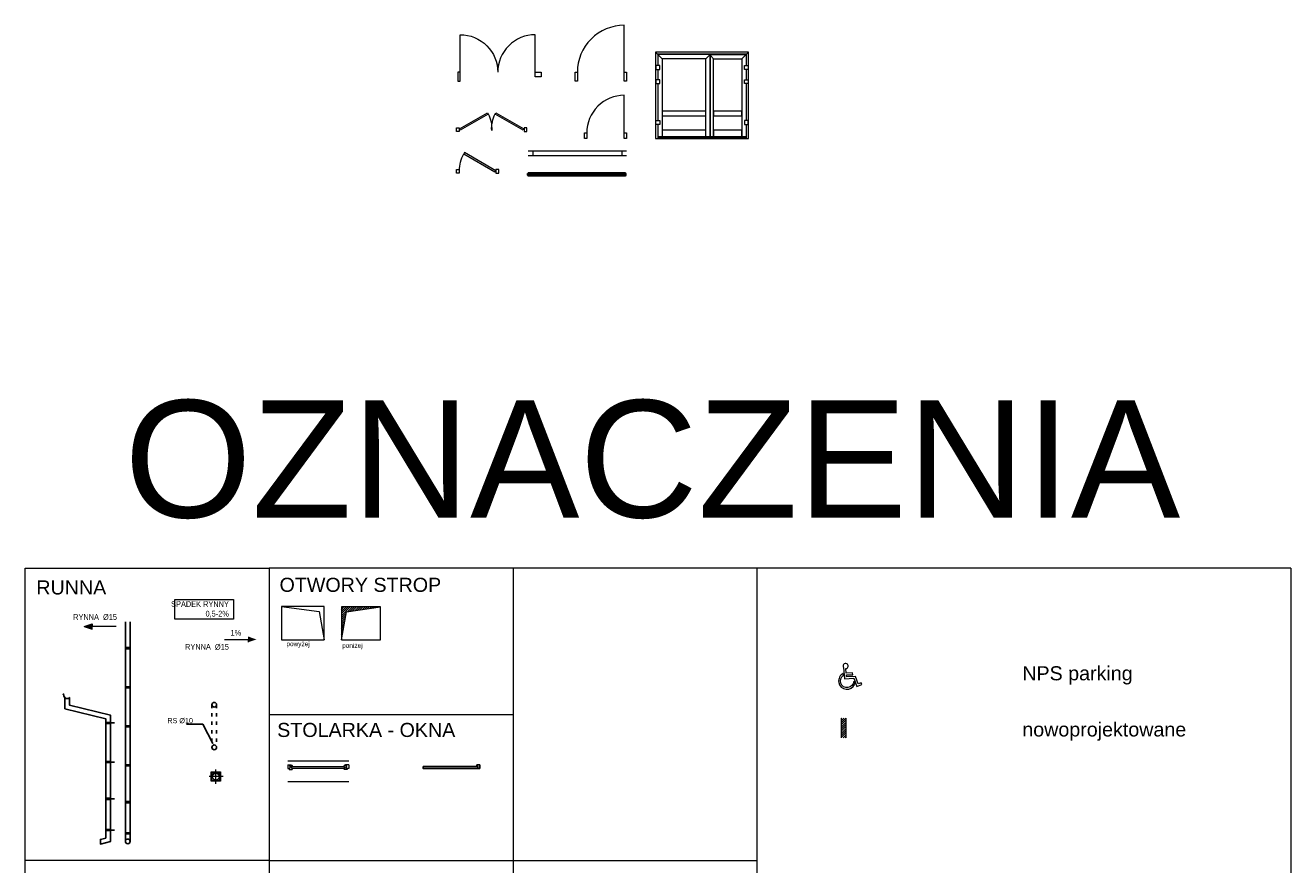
# Model space of a CAD drawing. Header units: millimetres. Extents: x -2720 to 125583, y -8970 to 34912.
# Tile 8 of 105: x -502 to 2195, y -223 to 1566. Entities that reach past the tile are written whole.
import ezdxf
from ezdxf import colors
from ezdxf.entities.mleader import LeaderData, LeaderLine
from ezdxf.math import Vec2, Vec3

# ---------------------------------------------------------------- set-up
doc = ezdxf.new("R2010")
doc.units = ezdxf.units.MM
for name, pattern in [('ACAD_ISO03W100', [30, 12, -18]), ('DASHED', [19.05, 12.7, -6.35]), ('HIDDEN', [1.905, 1.27, -0.635])]:
    doc.linetypes.add(name, pattern=pattern)
for name, color, linetype, lineweight in [('A_OPISY', 40, 'Continuous', 9), ('A_STOLARKA DRZWIOWA', 30, 'Continuous', 15), ('A_WIDOK', 141, 'Continuous', 13)]:
    doc.layers.add(name, color=color, linetype=linetype, lineweight=lineweight)
doc.layers.add('A_RYNNY', color=71, linetype='Continuous')
doc.layers.add('A_WIDOK 2PLAN', color=7, linetype='Continuous', lineweight=9, true_color=0x666666)
doc.styles.add('ARIAL', font='arial.ttf')
doc.styles.add('DEMIURG_100_opisy', font='arial.ttf', dxfattribs={"width": 0.9, "height": 20})
doc.styles.get("Standard").update_dxf_attribs({"font": 'arial.ttf'})
doc.styles.add('WYM--ARIAL-08', font='arial.ttf', dxfattribs={"width": 0.8})

# ---------------------------------------------------------------- blocks, each defined once
blk = doc.blocks.new('*U30')
at = {"linetype": 'DASHED', "ltscale": 20}
blk.add_lwpolyline([(0, -91.1), (10.6, -10.6), (70.9, 0)], dxfattribs=at)
blk.add_lwpolyline([(70.9, 0), (0, 0), (0, -91.1), (70.9, -91.1)], close=True, dxfattribs=at)
blk = doc.blocks.new('*U31')
at = {"ltscale": 20}
h = blk.add_hatch(dxfattribs=at)
h.set_pattern_fill('ANSI31', color=256)
h.set_pattern_definition([(45, (-182.128, 79.7285), (-2.245064, 2.245064), [])])
h.paths.add_polyline_path([(10.6, -10.6), (82.9, 0), (0, 0), (0, -70.3)])
for points in [[(82.9, 0), (0, 0), (0, -70.3), (82.9, -70.3)], [(10.6, -10.6), (82.9, 0), (0, 0), (0, -70.3)]]:
    blk.add_lwpolyline(points, close=True, dxfattribs=at)
blk = doc.blocks.new('*U132')
at = {"color": 144}
for p, q in [((20, 0), (20, -8)), ((20, 0), (26.7, 0)), ((20, 0), (20, -8)), ((26.7, 0), (27.3, -1.6)), ((143.3, 0), (142.7, -1.6)), ((150, 0), (143.3, 0)), ((150, 0), (150, -8)), ((20, -8), (23.2, -8)), ((23.2, -8), (23.2, -9.9)), ((23.2, -8), (24.6, -8)), ((23.2, -9.9), (29.1, -9.9)), ((24.2, -2.4), (27.3, -1.6)), ((24.2, -3.7), (24.2, -2.4)), ((25.6, -3.7), (24.2, -3.7)), ((24.6, -8), (24.6, -6.1)), ((24.6, -6.1), (25.6, -6.1)), ((25.6, -6.1), (25.6, -3.7)), ((27.3, -1.6), (28.1, -1.6)), ((28.1, -1.6), (28, -1)), ((28.8, -8), (28.8, -3.7)), ((28.8, -3.7), (30.4, -3.7)), ((30.3, -8), (28.8, -8)), ((30.3, -9), (30.3, -8)), ((141.2, -3.7), (139.6, -3.7)), ((139.7, -9), (139.7, -8)), ((139.7, -8), (141.2, -8)), ((146.8, -9.9), (140.9, -9.9)), ((141.2, -8), (141.2, -3.7)), ((141.9, -1.6), (142, -1)), ((142.7, -1.6), (141.9, -1.6)), ((145.8, -2.4), (142.7, -1.6)), ((144.4, -6.1), (144.4, -3.7)), ((144.4, -3.7), (145.8, -3.7)), ((145.4, -6.1), (144.4, -6.1)), ((145.4, -8), (145.4, -6.1)), ((146.8, -8), (145.4, -8)), ((145.8, -3.7), (145.8, -2.4)), ((150, -8), (146.8, -8)), ((146.8, -8), (146.8, -9.9))]:
    blk.add_line(p, q, dxfattribs=at)
blk.add_lwpolyline([(28.8, -3.7), (141.2, -3.7), (141.2, -8), (28.8, -8)], close=True, dxfattribs=at)
for centre, radius, start, end in [((27.9, -3.5), 2.51, 356.8105, 86.8105), ((29, -8.4), 1.5, 273.3553, 335.6854), ((142.1, -3.5), 2.51, 93.1895, 183.1895), ((141, -8.4), 1.5, 204.3146, 266.6447)]:
    blk.add_arc(centre, radius, start, end, dxfattribs=at)
blk = doc.blocks.new('rura spustowa rzut')
for p, q in [((16, 0), (-14, 0)), ((0, -15), (0, 15))]:
    blk.add_line(p, q)
for points in [[(10, -9.9), (-10, -9.9), (-10, 10.1), (10, 10.1)], [(8.2, -8.1), (-8.3, -8.1), (-8.3, 8.4), (8.2, 8.4)]]:
    blk.add_lwpolyline(points, close=True)
blk.add_circle((0, 0.1), 7.25)
blk = doc.blocks.new('nps oznaczenie')
at = {"layer": 'A_WIDOK 2PLAN'}
for points in [[(30, -3.7), (23.9, -6.1), (17.9, 9.6), (-1, 8.8), (-1.3, 12.7), (12, 13.3), (11.7, 17), (-1.6, 16.5), (-2.4, 26.3, 3.612055), (-7.5, 28.6), (-5.5, 4.8), (14.4, 5.6), (21.2, -11.5), (31.4, -7.4), (30, -3.7)], [(16.5, -7), (14.3, -1.2, -1.597642), (-7.8, 12), (-8, 16.1, 1.4344), (16.5, -7)]]:
    blk.add_lwpolyline(points, format="xyb", dxfattribs=at)
blk = doc.blocks.new('doors1')
at = {"layer": 'A_STOLARKA DRZWIOWA'}
for points in [[(5, 5), (65, 5), (65, 85), (5, 85)], [(5, 5), (65, 5), (65, 85), (5, 85)], [(683, -289), (85, 56), (70, 30), (668, -315)], [(842, -315), (1440, 30), (1425, 56), (827, -289)], [(1505, 5), (1445, 5), (1445, 85), (1505, 85)]]:
    blk.add_lwpolyline(points, close=True, dxfattribs=at)
for centre, start, end in [((20, 30), 334.2879, 2.3373), ((1490, 30), 177.6627, 205.7121)]:
    blk.add_arc(centre, 736, start, end, dxfattribs=at)
blk = doc.blocks.new('dyn door_dwgmodels.com2')
at = {"layer": 'A_STOLARKA DRZWIOWA', "color": 0, "linetype": 'ByBlock', "ltscale": 10}
blk.add_lwpolyline([(-50, 0), (-50, 800, 0.414214), (-850, 0)], format="xyb", dxfattribs=at)
at = {"layer": 'A_STOLARKA DRZWIOWA', "color": 0}
for points in [[(-900, 0), (-850, 0), (-850, -121), (-900, -121)], [(-50, 0), (0, 0), (0, -121), (-50, -121)]]:
    blk.add_lwpolyline(points, close=True, dxfattribs=at)
blk = doc.blocks.new('dyn door_dwgmodels.com1')
at = {"layer": 'A_STOLARKA DRZWIOWA', "color": 0, "linetype": 'ByBlock', "ltscale": 10}
blk.add_lwpolyline([(-50, 0), (-50, 1000, 0.414214), (-1050, 0)], format="xyb", dxfattribs=at)
at = {"layer": 'A_STOLARKA DRZWIOWA', "color": 0}
for points in [[(-1100, 0), (-1050, 0), (-1050, -190), (-1100, -190)], [(-50, 0), (0, 0), (0, -190), (-50, -190)]]:
    blk.add_lwpolyline(points, close=True, dxfattribs=at)
blk = doc.blocks.new('dyn window_dwgmodels.com1')
at = {"layer": 'A_STOLARKA DRZWIOWA'}
for p, q in [((0, 0), (2100, 0)), ((100, 0), (100, -100)), ((2000, 0), (2000, -100)), ((0, -100), (2100, -100))]:
    blk.add_line(p, q, dxfattribs=at)
blk = doc.blocks.new('dyn 2x door_dwgmodels.com2')
at = {"layer": 'A_STOLARKA DRZWIOWA'}
blk.add_lwpolyline([(-127, 0), (-127, 800, 0.414214), (-927, 0)], format="xyb", dxfattribs=at)
blk.add_lwpolyline([(-127, 0), (0, 0), (0, -95), (-127, -95)], close=True, dxfattribs=at)
blk = doc.blocks.new('dyn 2x door_dwgmodels.com1')
at = {"layer": 'A_STOLARKA DRZWIOWA', "transparency": 33554687}
blk.add_lwpolyline([(-50, 0), (-50, 800, 0.414214), (-850, 0)], format="xyb", dxfattribs=at)
blk.add_lwpolyline([(-50, 0), (0, 0), (0, -190), (-50, -190)], close=True, dxfattribs=at)
blk = doc.blocks.new('doors2')
at = {"layer": 'A_STOLARKA DRZWIOWA'}
for points in [[(5, 5), (65, 5), (65, 85), (5, 85)], [(840, 30), (173, -355), (158, -329), (825, 56)], [(905, 5), (845, 5), (845, 85), (905, 85)]]:
    blk.add_lwpolyline(points, close=True, dxfattribs=at)
blk.add_arc((840, 30), 771, 180, 207.7688, dxfattribs=at)
blk = doc.blocks.new('*U104')
h = blk.add_hatch(color=256)
edge = h.paths.add_edge_path(flags=16)
edge.add_arc((21, 61), 0.5, -90, 0, ccw=False)
edge.add_line((21, 61), (17, 61))
edge.add_arc((17, 61), 0.5, 180, 270, ccw=False)
edge.add_line((16, 61), (16, 62))
edge.add_arc((17, 62), 0.5, 90, 180, ccw=False)
edge.add_line((17, 62), (21, 62))
edge.add_arc((21, 62), 0.5, 0, 90, ccw=False)
edge.add_line((21, 62), (21, 61))
edge = h.paths.add_edge_path()
edge.add_line((18, 58), (18, 59))
edge.add_arc((19, 58), 0.3, 25.0072, 154.9928, ccw=False)
edge.add_line((19, 59), (19, 58))
edge.add_arc((20, 58), 0.3, 205.0072, 341.6595)
edge.add_line((20, 58), (20, 59))
edge.add_arc((20, 58), 0.3, 31.6739, 161.6595, ccw=False)
edge.add_line((21, 59), (21, 58))
edge.add_arc((21, 58), 0.3, 211.6739, 348.3261)
edge.add_line((22, 58), (22, 59))
edge.add_arc((22, 59), 0.3, 38.3405, 168.3261, ccw=False)
edge.add_line((22, 59), (23, 58))
edge.add_arc((23, 59), 0.3, 218.3405, 354.9928)
edge.add_line((23, 59), (23, 59))
edge.add_arc((24, 59), 0.3, 21.1737, 174.9928, ccw=False)
edge.add_arc((30, 62), 7, 201.1737, 229.0016)
edge.add_arc((26, 57), 0.3, 229.0016, 396.7181)
edge.add_arc((31, 61), 6, 180, 216.7181, ccw=False)
edge.add_line((25, 61), (25, 61))
edge.add_arc((25, 61), 0.2, 0, 103.3734)
edge.add_line((25, 61), (23, 61))
edge.add_arc((23, 61), 0.2, 180, 283.3734, ccw=False)
edge.add_line((22, 61), (22, 62))
edge.add_arc((23, 62), 0.2, 90, 180, ccw=False)
edge.add_line((23, 62), (23, 62))
edge.add_arc((23, 62), 0.2, 270, 405)
edge.add_line((23, 62), (22, 63))
edge.add_arc((22, 63), 0.2, 45, 90)
edge.add_line((22, 63), (16, 63))
edge.add_arc((16, 63), 0.2, 90, 135)
edge.add_line((15, 63), (14, 62))
edge.add_arc((15, 62), 0.2, 135, 270)
edge.add_line((15, 62), (15, 62))
edge.add_arc((15, 62), 0.2, 0, 90, ccw=False)
edge.add_line((15, 62), (15, 61))
edge.add_arc((15, 61), 0.2, -103.3734, 0, ccw=False)
edge.add_line((15, 61), (13, 61))
edge.add_arc((13, 61), 0.2, 76.6266, 180)
edge.add_line((13, 61), (13, 61))
edge.add_arc((7, 61), 6, -36.7181, 0, ccw=False)
edge.add_arc((12, 57), 0.3, 143.2819, 310.9984)
edge.add_arc((7, 62), 7, 310.9984, 338.8263)
edge.add_arc((14, 59), 0.3, 5.0072, 158.8263, ccw=False)
edge.add_line((14, 59), (14, 59))
edge.add_arc((15, 59), 0.3, 185.0072, 321.6595)
edge.add_line((15, 58), (15, 59))
edge.add_arc((16, 59), 0.3, 11.6739, 141.6595, ccw=False)
edge.add_line((16, 59), (16, 58))
edge.add_arc((16, 58), 0.3, 191.6739, 328.3261)
edge.add_line((17, 58), (17, 59))
edge.add_arc((17, 58), 0.3, 18.3405, 148.3261, ccw=False)
edge.add_line((17, 59), (18, 58))
edge.add_arc((18, 58), 0.3, 198.3405, 334.9928)
h = blk.add_hatch(color=256)
edge = h.paths.add_edge_path(flags=16)
edge.add_arc((2104, 61), 0.5, 180, 270, ccw=False)
edge.add_line((2104, 61), (2104, 62))
edge.add_arc((2104, 62), 0.5, 90, 180, ccw=False)
edge.add_line((2104, 62), (2108, 62))
edge.add_arc((2108, 62), 0.5, 0, 90, ccw=False)
edge.add_line((2109, 62), (2109, 61))
edge.add_arc((2108, 61), 0.5, -90, 0, ccw=False)
edge.add_line((2108, 61), (2104, 61))
edge = h.paths.add_edge_path()
edge.add_line((2107, 59), (2107, 58))
edge.add_arc((2107, 58), 0.3, 205.0072, 341.6595)
edge.add_line((2107, 58), (2108, 59))
edge.add_arc((2108, 58), 0.3, 31.6739, 161.6595, ccw=False)
edge.add_line((2108, 59), (2108, 58))
edge.add_arc((2109, 58), 0.3, 211.6739, 348.3261)
edge.add_line((2109, 58), (2109, 59))
edge.add_arc((2109, 59), 0.3, 38.3405, 168.3261, ccw=False)
edge.add_line((2110, 59), (2110, 58))
edge.add_arc((2110, 59), 0.3, 218.3405, 354.9928)
edge.add_line((2111, 59), (2111, 59))
edge.add_arc((2111, 59), 0.3, 21.1737, 174.9928, ccw=False)
edge.add_arc((2118, 62), 7, 201.1737, 229.0016)
edge.add_arc((2113, 57), 0.3, 229.0016, 396.7181)
edge.add_arc((2119, 61), 6, 180, 216.7181, ccw=False)
edge.add_line((2113, 61), (2113, 61))
edge.add_arc((2112, 61), 0.2, 0, 103.3734)
edge.add_line((2112, 61), (2110, 61))
edge.add_arc((2110, 61), 0.2, 180, 283.3734, ccw=False)
edge.add_line((2110, 61), (2110, 62))
edge.add_arc((2110, 62), 0.2, 90, 180, ccw=False)
edge.add_line((2110, 62), (2110, 62))
edge.add_arc((2110, 62), 0.2, 270, 405)
edge.add_line((2111, 62), (2110, 63))
edge.add_arc((2109, 63), 0.2, 45, 90)
edge.add_line((2109, 63), (2103, 63))
edge.add_arc((2103, 63), 0.2, 90, 135)
edge.add_line((2103, 63), (2102, 62))
edge.add_arc((2102, 62), 0.2, 135, 270)
edge.add_line((2102, 62), (2102, 62))
edge.add_arc((2102, 62), 0.2, 0, 90, ccw=False)
edge.add_line((2103, 62), (2103, 61))
edge.add_arc((2102, 61), 0.2, -103.3734, 0, ccw=False)
edge.add_line((2102, 61), (2100, 61))
edge.add_arc((2100, 61), 0.2, 76.6266, 180)
edge.add_line((2100, 61), (2100, 61))
edge.add_arc((2094, 61), 6, -36.7181, 0, ccw=False)
edge.add_arc((2099, 57), 0.3, 143.2819, 310.9984)
edge.add_arc((2095, 62), 7, 310.9984, 338.8263)
edge.add_arc((2101, 59), 0.3, 5.0072, 158.8263, ccw=False)
edge.add_line((2102, 59), (2102, 59))
edge.add_arc((2102, 59), 0.3, 185.0072, 321.6595)
edge.add_line((2102, 58), (2103, 59))
edge.add_arc((2103, 59), 0.3, 11.6739, 141.6595, ccw=False)
edge.add_line((2103, 59), (2103, 58))
edge.add_arc((2104, 58), 0.3, 191.6739, 328.3261)
edge.add_line((2104, 58), (2104, 59))
edge.add_arc((2105, 58), 0.3, 18.3405, 148.3261, ccw=False)
edge.add_line((2105, 59), (2105, 58))
edge.add_arc((2105, 58), 0.3, 198.3405, 334.9928)
edge.add_line((2106, 58), (2106, 59))
edge.add_arc((2106, 58), 0.3, 25.0072, 154.9928, ccw=False)
for p, q in [((10, 49), (10, 66)), ((10, 66), (25, 66)), ((2115, 61), (10, 61)), ((14, 49), (10, 49)), ((2100, 77), (25, 77)), ((25, 66), (25, 77)), ((26, 7), (26, 21)), ((26, 21), (2099, 21)), ((2099, 7), (26, 7)), ((2099, 7), (2099, 21)), ((2100, 66), (2100, 77)), ((2115, 66), (2100, 66)), ((2115, 49), (2112, 49)), ((2115, 49), (2115, 66))]:
    blk.add_line(p, q)
at = {"color": 4, "lineweight": 0}
for p, q in [((2113, 57), (12, 57)), ((2113, 57), (12, 57)), ((2113, 56), (12, 56)), ((2113, 56), (12, 56)), ((2113, 56), (12, 56)), ((2113, 55), (12, 55)), ((2113, 29), (12, 29)), ((2113, 29), (12, 29)), ((2113, 28), (12, 28)), ((2113, 28), (12, 28)), ((2113, 28), (12, 28)), ((2113, 27), (12, 27)), ((2113, 27), (12, 27)), ((2113, 27), (12, 27)), ((2113, 26), (12, 26)), ((2113, 26), (12, 26)), ((2113, 26), (12, 26)), ((2113, 25), (12, 25)), ((2113, 25), (12, 25)), ((2112, 58), (13, 58)), ((2112, 58), (13, 58)), ((2112, 57), (13, 57)), ((2112, 55), (13, 55)), ((2112, 55), (13, 55)), ((2112, 54), (13, 54)), ((2112, 54), (13, 54)), ((2112, 30), (13, 30)), ((2112, 30), (13, 30)), ((2112, 29), (13, 29)), ((2112, 25), (13, 25)), ((2112, 24), (13, 24)), ((2112, 24), (13, 24))]:
    blk.add_line(p, q, dxfattribs=at)
at = {"color": 5, "linetype": 'HIDDEN'}
blk.add_line((2102, 49), (24, 49), dxfattribs=at)
blk.add_lwpolyline([(25, 61), (10, 61)])
at = {"color": 4}
blk.add_lwpolyline([(2112, 58), (14, 58), (12, 57), (12, 55), (14, 54), (14, 54), (2112, 54), (2113, 55), (2113, 57), (2112, 58)], close=True, dxfattribs=at)
blk.add_lwpolyline([(2112, 30), (14, 30), (12, 29), (12, 25), (14, 24), (14, 24), (2112, 24), (2113, 25), (2113, 29), (2112, 30), (14, 30)], dxfattribs=at)
for points in [[(24, 30), (14, 30), (14, 54), (24, 54)], [(2102, 30), (2112, 30), (2112, 54), (2102, 54)]]:
    blk.add_lwpolyline(points, close=True)
blk = doc.blocks.new('door 01 elevation1')
at = {"layer": 'A_STOLARKA DRZWIOWA'}
for p, q in [((232, 1698), (89, 1841)), ((2072, 1841), (89, 1841)), ((89, 1841), (89, 0)), ((2025, 1794), (136, 1794)), ((136, 1794), (136, 1551)), ((1252, 1789), (141, 1789)), ((141, 1789), (141, 1551)), ((1161, 1698), (232, 1698)), ((232, 1698), (232, 32)), ((1252, 1789), (1161, 1698)), ((1161, 1698), (1161, 1698)), ((1161, 32), (1161, 1698)), ((1252, 32), (1252, 1789)), ((1257, 32), (1257, 1789)), ((1257, 1789), (2020, 1789)), ((1326, 1698), (1257, 1767)), ((1326, 1698), (1326, 1698)), ((1326, 1698), (1326, 1698)), ((1326, 1698), (1929, 1698)), ((1326, 32), (1326, 1698)), ((2072, 1841), (1929, 1698)), ((1929, 1698), (1929, 32)), ((2020, 1789), (2020, 1551)), ((2025, 1551), (2025, 1794)), ((2072, 0), (2072, 1841)), ((178, 1551), (98, 1551)), ((98, 1551), (98, 1471)), ((98, 1471), (178, 1471)), ((136, 1471), (136, 1251)), ((141, 1471), (141, 1251)), ((178, 1471), (178, 1551)), ((1982, 1471), (1982, 1551)), ((1982, 1551), (2062, 1551)), ((2062, 1471), (1982, 1471)), ((2020, 1471), (2020, 1251)), ((2025, 1251), (2025, 1471)), ((2062, 1551), (2062, 1471)), ((178, 1251), (98, 1251)), ((98, 1251), (98, 1171)), ((98, 1171), (178, 1171)), ((136, 1171), (136, 380)), ((141, 1171), (141, 380)), ((178, 1171), (178, 1251)), ((1161, 1166), (1161, 1216)), ((1982, 1171), (1982, 1251)), ((1982, 1251), (2062, 1251)), ((2062, 1171), (1982, 1171)), ((2020, 1171), (2020, 380)), ((2025, 380), (2025, 1171)), ((2062, 1251), (2062, 1171)), ((1161, 580), (232, 580)), ((232, 575), (232, 479)), ((1929, 580), (1326, 580)), ((1326, 575), (1326, 479)), ((1929, 479), (1929, 575)), ((98, 380), (178, 380)), ((98, 300), (98, 380)), ((178, 300), (98, 300)), ((136, 300), (136, 0)), ((141, 300), (141, 32)), ((178, 380), (178, 300)), ((232, 484), (1161, 484)), ((1161, 479), (1161, 509)), ((1326, 484), (1929, 484)), ((2062, 380), (1982, 380)), ((1982, 380), (1982, 300)), ((1982, 300), (2062, 300)), ((2020, 300), (2020, 32)), ((2025, 0), (2025, 300)), ((2062, 300), (2062, 380)), ((89, 0), (2072, 0)), ((136, 0), (2025, 0)), ((141, 32), (1252, 32)), ((1252, 32), (141, 32)), ((141, 32), (141, 6)), ((947, 16), (141, 16)), ((141, 16), (141, 6)), ((141, 6), (947, 6)), ((141, 6), (947, 6)), ((1161, 176), (232, 176)), ((232, 176), (232, 32)), ((232, 32), (1161, 32)), ((232, 32), (1161, 32)), ((947, 6), (947, 16)), ((947, 0), (952, 0)), ((2020, 16), (952, 16)), ((952, 16), (952, 6)), ((952, 16), (2020, 16)), ((952, 6), (2020, 6)), ((1161, 32), (1161, 176)), ((1252, 6), (1252, 32)), ((2020, 32), (1257, 32)), ((2020, 32), (1257, 32)), ((1257, 32), (1257, 16)), ((1929, 176), (1326, 176)), ((1326, 176), (1326, 32)), ((1326, 32), (1929, 32)), ((1929, 32), (1326, 32)), ((1929, 32), (1929, 176)), ((2020, 16), (2020, 32)), ((2020, 6), (2020, 16))]:
    blk.add_line(p, q, dxfattribs=at)

msp = doc.modelspace()

# ---------------------------------------------------------------- hatches: boundary and pattern name
at = {"layer": 'A_OPISY'}
h = msp.add_hatch(color=256, dxfattribs=at)
h.dxf.hatch_style = 1
h.paths.add_polyline_path([(-359.7, 290.55), (-376.8, 284.74), (-359.7, 278.92), (-359.7, 284.74)])
h = msp.add_hatch(color=256, dxfattribs=at)
h.dxf.hatch_style = 1
h.paths.add_polyline_path([(-26.53, 262.87), (-9.44, 257.05), (-26.53, 251.24), (-26.53, 257.05)])
h = msp.add_hatch(dxfattribs=at)
h.set_pattern_fill('ANSI31', color=256)
h.set_pattern_definition([(45, (-2229.7707, 1161.201), (-2.245064, 2.245064), [])])
h.paths.add_polyline_path([(1247.51, 47.37), (1247.51, 89.4), (1237.51, 89.4), (1237.51, 47.37)])

# ---------------------------------------------------------------- linework, layer by layer
for p, q in [((462.17, -13.61), (456.38, -13.61)), ((456.43, -17.93), (462.17, -17.93)), ((460.08, -9.95), (459.5, -12.83)), ((462.17, -13.58), (459.5, -12.83)), ((466.77, -9.95), (460.08, -9.95)), ((462.17, -17.95), (462.17, -13.58)), ((462.17, -17.93), (462.17, -13.61)), ((463.57, -17.95), (462.17, -17.95)), ((466.77, -17.95), (463.57, -17.95)), ((466.77, -9.95), (466.77, -17.95))]:
    msp.add_line(p, q)
msp.add_lwpolyline([(345.52, -13.61), (462.17, -13.61), (462.17, -17.93), (345.52, -17.93)], close=True)
for p, q in [((2194.78, 408.89), (17.71, 408.89)), ((537.67, 408.89), (537.67, -942.48)), ((-376.8, 284.74), (-359.7, 290.55)), ((-376.8, 284.74), (-359.7, 278.92)), ((-359.7, 290.55), (-359.7, 284.74)), ((-308.53, 284.74), (-359.7, 284.74)), ((-359.7, 278.92), (-359.7, 284.74)), ((-77.71, 257.05), (-26.53, 257.05)), ((-26.53, 262.87), (-26.53, 257.05)), ((-26.53, 251.24), (-26.53, 257.05)), ((1237.51, 47.37), (1237.51, 89.4)), ((1247.51, 47.37), (1247.51, 89.4)), ((17.71, -214.06), (-502.24, -214.06)), ((537.67, -214.06), (1057.63, -214.06))]:
    msp.add_line(p, q, dxfattribs=at)
for points in [[(17.71, -942.48), (-502.24, -942.48), (-502.24, 408.89), (17.71, 408.89)], [(-183.29, 342.25), (-58.16, 342.25), (-58.16, 299.98), (-183.29, 299.98)]]:
    msp.add_lwpolyline(points, close=True, dxfattribs=at)
for points in [[(17.71, 408.89), (17.71, -942.48), (2194.78, -942.48)], [(1057.63, -942.48), (1057.63, 408.89)], [(2194.78, 408.89), (2194.78, -942.48)], [(17.71, 97.41), (537.67, 97.41)], [(57.09, -1.96), (187.09, -1.95)], [(57.09, -45.97), (187.09, -45.97)], [(17.71, -214.06), (537.67, -214.06)]]:
    msp.add_lwpolyline(points, dxfattribs=at)
at = {"layer": 'A_RYNNY'}
for p, q in [((-288.77, 294.24), (-288.77, -173.32)), ((-278.77, 294.24), (-278.77, -173.32)), ((-320.93, 79.01), (-311.93, 79.01)), ((-320.93, -4.29), (-311.93, -4.29)), ((-320.93, -82.53), (-311.93, -82.53)), ((-320.93, -149.08), (-311.93, -149.08))]:
    msp.add_line(p, q, dxfattribs=at)
at = {"layer": 'A_RYNNY', "linetype": 'ACAD_ISO03W100', "ltscale": 0.6}
for p, q in [((-104.51, 118.03), (-104.51, 27.13)), ((-94.51, 118.03), (-94.51, 27.13))]:
    msp.add_line(p, q, dxfattribs=at)
at = {"layer": 'A_RYNNY'}
for points in [[(-288.77, 239.62), (-278.77, 239.62), (-278.77, 237.32), (-288.77, 237.32)], [(-288.77, 156.33), (-278.77, 156.33), (-278.77, 154.02), (-288.77, 154.02)], [(-330.93, 80.16), (-320.93, 80.16), (-320.93, 77.85), (-330.93, 77.85)], [(-288.77, 73.03), (-278.77, 73.03), (-278.77, 70.73), (-288.77, 70.73)], [(-330.93, -3.14), (-320.93, -3.14), (-320.93, -5.44), (-330.93, -5.44)], [(-288.77, -10.26), (-278.77, -10.26), (-278.77, -12.57), (-288.77, -12.57)], [(-330.93, -81.38), (-320.93, -81.38), (-320.93, -83.68), (-330.93, -83.68)], [(-288.77, -88.5), (-278.77, -88.5), (-278.77, -90.8), (-288.77, -90.8)], [(-330.93, -147.92), (-320.93, -147.92), (-320.93, -150.23), (-330.93, -150.23)], [(-288.77, -155.05), (-278.77, -155.05), (-278.77, -157.35), (-288.77, -157.35)]]:
    msp.add_lwpolyline(points, close=True, dxfattribs=at)
for points in [[(-407.57, 133.4), (-409.13, 132.11), (-410.94, 131.3), (-412.88, 131.02), (-414.82, 131.3), (-416.63, 132.11), (-418.18, 133.4), (-419.37, 135.09), (-420.12, 137.05), (-420.38, 139.16), (-421.1, 139.41), (-421.31, 139.53), (-421.47, 139.72), (-421.55, 139.96), (-421.56, 140.22), (-421.47, 140.46), (-421.32, 140.66), (-421.11, 140.78), (-420.87, 140.82), (-420.64, 140.76), (-420.44, 140.62), (-420.3, 140.42), (-420.24, 140.17), (-420.28, 140.16), (-420.35, 140.4), (-420.48, 140.59), (-420.66, 140.72), (-420.88, 140.77), (-421.09, 140.73), (-421.29, 140.62), (-421.43, 140.44), (-421.51, 140.21), (-421.5, 139.97), (-421.42, 139.75), (-421.28, 139.57), (-421.08, 139.45), (-420.33, 139.2), (-420.07, 137.06), (-419.33, 135.11), (-418.14, 133.44), (-416.6, 132.15), (-414.8, 131.34), (-412.88, 131.07), (-410.95, 131.34), (-409.15, 132.15), (-407.61, 133.44)], [(-417.88, 133.17), (-417.88, 109.43), (-330.93, 88.21), (-330.93, -166.2), (-342.03, -169.13), (-342.03, -179.13), (-320.93, -173.55), (-320.93, 95.77), (-407.88, 116.99), (-407.88, 133.17)]]:
    msp.add_lwpolyline(points, dxfattribs=at)
for centre in [(-99.51, 118.03), (-99.51, 27.13), (-283.77, -173.32)]:
    msp.add_circle(centre, 5, dxfattribs=at)

# ---------------------------------------------------------------- block references
at = {"layer": 'A_OPISY'}
for name, p in [('nps oznaczenie', (1249.2, 168.61)), ('*U132', (37.09, -9.95))]:
    msp.add_blockref(name, p, dxfattribs=at)
at = {"layer": 'A_STOLARKA DRZWIOWA', "yscale": 0.1, "zscale": 0.1}
for name, p, xscale in [('dyn door_dwgmodels.com1', (779.41, 1465.57), 0.1), ('dyn 2x door_dwgmodels.com1', (419.78, 1465.57), -0.1), ('dyn 2x door_dwgmodels.com2', (597.47, 1465.57), 0.1), ('door 01 elevation1', (832.15, 1324.59, 17.1), 0.1), ('dyn door_dwgmodels.com2', (779.41, 1336.41), 0.1), ('dyn window_dwgmodels.com1', (779.41, 1297.17), -0.1), ('*U104', (566.91, 1243.3, 0), 0.1)]:
    msp.add_blockref(name, p, dxfattribs=dict(at, xscale=xscale))
at = {"layer": 'A_STOLARKA DRZWIOWA', "xscale": -0.1, "yscale": 0.1, "zscale": 0.1, "rotation": 180}
for name, p in [('doors1', (416.3, 1347.68)), ('doors2', (416.3, 1258.77))]:
    msp.add_blockref(name, p, dxfattribs=at)
at = {"layer": 'A_WIDOK', "rotation": 270.018284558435}
msp.add_blockref('*U30', (134.78, 327.25), dxfattribs=at)
at = {"layer": 'A_WIDOK', "linetype": 'ByBlock', "rotation": 359.9817154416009}
msp.add_blockref('*U31', (171.64, 326.41), dxfattribs=at)
at = {"layer": 'A_WIDOK'}
msp.add_blockref('rura spustowa rzut', (-96.21, -35.35), dxfattribs=at)

# ---------------------------------------------------------------- texts
at = {"layer": 'A_OPISY', "style": 'ARIAL'}
msp.add_text('OZNACZENIA', height=250, dxfattribs=at).set_placement((-291.27, 516.77))
at = {"layer": 'A_OPISY'}
msp.add_text('RS %%C10', height=11, dxfattribs=at).set_placement((-199.52, 78.59))
at = {"layer": 'A_OPISY', "lineweight": 30, "insert": (-478.73, 382.87), "char_height": 30, "attachment_point": 1}
msp.add_mtext_dynamic_manual_height_columns('RUNNA', width=1696.7019, gutter_width=1, heights=[0], dxfattribs=at)
at = {"layer": 'A_OPISY', "lineweight": 30, "char_height": 30, "width": 1696.7019, "attachment_point": 1}
for s, insert in [('\\pxi-3,l3,t3;OTWORY STROP', (39.6, 388.43)), ('\\pxi-3,l3,t3;STOLARKA - OKNA', (34.63, 79.22))]:
    msp.add_mtext(s, dxfattribs=dict(at, insert=insert))
at = {"layer": 'A_OPISY'}
for s, insert, char_height, width, attachment_point, style in [('\\pxi-3,l4,t4;SPADEK RYNNY \\P0,5-2%', (-68.38, 338.56), 12.2746, 259.586, 3, 'WYM--ARIAL-08'), ('\\pxi-3,l4,t4;RYNNA  %%C15', (-306.87, 311.01), 12.2746, 259.586, 3, 'WYM--ARIAL-08'), ('\\pxi-3,l4,t4;1%', (-42.17, 277.42), 12.2746, 259.586, 3, 'WYM--ARIAL-08'), ('\\pxi-3,l4,t4;RYNNA  %%C15', (-68.38, 247.5), 12.2746, 259.586, 3, 'WYM--ARIAL-08'), ('\\pi-30,l30,t30;powyżej', (54.29, 246.11), 10, 547.5655, 4, 'DEMIURG_100_opisy'), ('\\pi-30,l30,t30;poniżej', (173.14, 242.58), 10, 547.5655, 4, 'DEMIURG_100_opisy')]:
    msp.add_mtext(s, dxfattribs=dict(at, insert=insert, char_height=char_height, width=width, attachment_point=attachment_point, style=style))
at = {"layer": 'A_OPISY', "char_height": 30, "attachment_point": 1}
for s, insert in [('NPS parking', (1622.72, 199.92)), ('nowoprojektowane', (1622.72, 80.28))]:
    msp.add_mtext_dynamic_manual_height_columns(s, width=929.1437, gutter_width=12.5, heights=[0], dxfattribs=dict(at, insert=insert))

# ---------------------------------------------------------------- leaders
at = {"layer": 'A_OPISY'}
ml = msp.add_multileader_mtext('Standard', dxfattribs=at)
ml.set_content('', color=256)
ml.set_leader_properties()
ml.build(insert=Vec2(0, 0))
ml.multileader.update_dxf_attribs({"dogleg_length": 35})
ctx = ml.context
ctx.base_point, ctx.plane_origin = Vec3(-162.61, 76.17), Vec3(-61.23, 25.53)
ctx.text_align_type = 2
notes = []
notes.append((ctx, [(0, (1, 1, 0), (-123.61, 76.17), (-1, 0), 35, [(0, [(-100.86, 31.94)], 0, [])])]))
ctx.mtext.insert, ctx.mtext.alignment, ctx.mtext.flow_direction = Vec3(-160.61, 78.17), 3, 5
for ctx, leaders in notes:
    for number, flags, end, landing, length, lines in leaders:
        leader = LeaderData()
        leader.index, (leader.has_last_leader_line, leader.has_dogleg_vector, leader.attachment_direction) = number, flags
        leader.last_leader_point, leader.dogleg_vector, leader.dogleg_length = Vec3(end), Vec3(landing), length
        for number, points, colour, breaks in lines:
            line = LeaderLine()
            line.index, line.vertices, line.color, line.breaks = number, Vec3.list(points), colors.encode_raw_color(colour), breaks
            leader.lines.append(line)
        ctx.leaders.append(leader)

doc.saveas('drawing.dxf')
